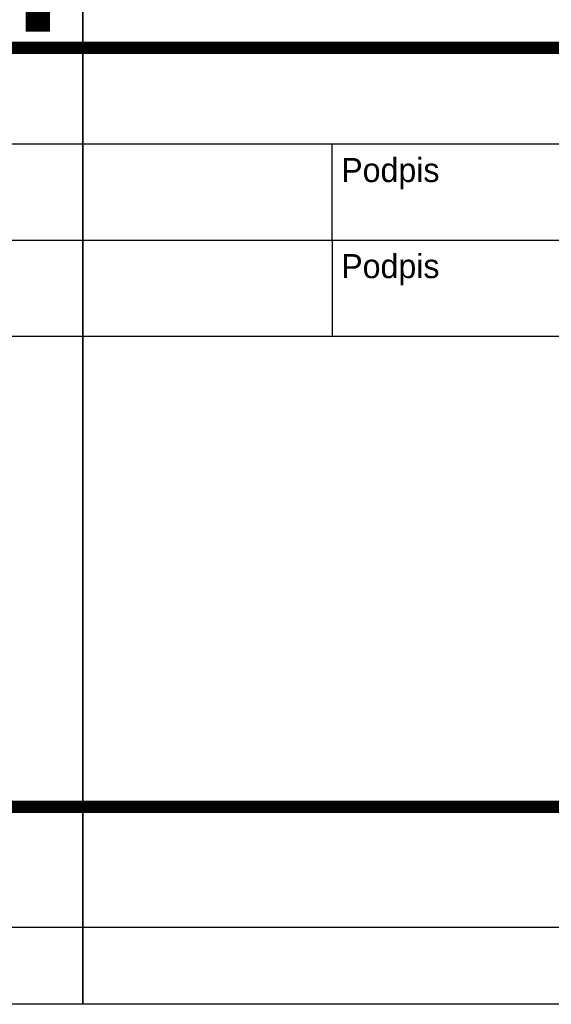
# Model space of a CAD drawing. Header units: millimetres. Extents: x 947 to 1808, y 151 to 525.
# Tile 17 of 27: x 1596 to 1618, y 151 to 191. Entities that reach past the tile are written whole.
import ezdxf
from ezdxf.enums import TextEntityAlignment as Align

# ---------------------------------------------------------------- set-up
doc = ezdxf.new("R2010")
doc.units = ezdxf.units.MM
doc.header["$LTSCALE"] = 15
doc.styles.add('ROMAND', font='romand.shx')

# ---------------------------------------------------------------- blocks, each defined once
blk = doc.blocks.new('A3-grafiko')
for p, q in [((97.686, 32.601), (235.686, 32.601)), ((214.535, 28.601), (214.535, 32.601)), ((97.686, 28.601), (235.686, 28.601)), ((214.535, 28.601), (214.535, 24.601)), ((97.686, 24.601), (235.686, 24.601))]:
    blk.add_line(p, q)
at = {"color": 5, "linetype": 'Continuous'}
blk.add_lwpolyline([(0, 0), (410, 0), (410, 287), (0, 287)], close=True, dxfattribs=at)
at = {"const_width": 0.51}
blk.add_lwpolyline([(24, 5), (410, 5), (410, 36.601), (24, 36.601)], close=True, dxfattribs=at)
for p in [(214.918, 31.014), (214.918, 27.014)]:
    blk.add_text('Podpis', height=1).set_placement(p)
at = {"color": 250, "style": 'ROMAND', "width": 0.9}
for tag, p, height in [('OPRACOWAŁ', (37.102, 33.56), 2), ('BRANŻA', (290.245, 33.04), 2.243), ('ZMIANA1', (109.377, 33.461), 2), ('ZMIANA2', (155.377, 33.461), 2), ('ZMIANA3', (201.377, 33.461), 2), ('RODZAJ_DOK', (249.47, 33.04), 2.243), ('NAZWA_ZAKŁADU', (375.799, 32.733), 2.243), ('DATA1', (83.569, 32.976), 2), ('OZN_DOK1', (326.144, 32.248), 2.243), ('SPRAWDZIŁ', (37.102, 29.56), 2), ('ZM1_WPROW', (104.855, 29.7), 2), ('ZM2_WPROW', (150.855, 29.7), 2), ('ZM3_WPROW', (196.855, 29.7), 2), ('DATA', (136.056, 29.294), 2), ('DATA', (182.056, 29.294), 2), ('DATA', (228.056, 29.294), 2), ('DATA2', (83.569, 28.976), 2), ('OZN_DOK2', (326.144, 28.407), 2.243), ('NAZWA_OBIEKTU', (375.799, 28.314), 2.243), ('ZATWIERDZIŁ', (37.102, 25.56), 2), ('ZM1_ZATW', (104.855, 25.7), 2), ('ZM2_ZATW', (150.855, 25.7), 2), ('ZM3_ZATW', (196.855, 25.7), 2), ('DATA', (136.056, 25.294), 2), ('DATA', (182.056, 25.294), 2), ('DATA', (228.056, 25.294), 2), ('DATA3', (83.569, 24.976), 2), ('NAZWA_PRAC', (337.117, 22.562), 2.243), ('OPIS_ZM_1', (98.413, 19.262), 1.5), ('OPIS_ZM_2', (144.413, 19.262), 1.5), ('OPIS_ZM_3', (190.413, 19.262), 1.5), ('OPIS_ZM_1', (98.413, 16.762), 1.5), ('OPIS_ZM_2', (144.413, 16.762), 1.5), ('OPIS_ZM_3', (190.413, 16.762), 1.5), ('144', (401.641, 15.998), 2.243), ('1:1', (368.283, 15.073), 2.243), ('1', (392.026, 15.36), 2.243), ('OPIS_ZM_1', (98.413, 14.262), 1.5), ('OPIS_ZM_2', (144.413, 14.262), 1.5), ('OPIS_ZM_3', (190.413, 14.262), 1.5), ('00', (381.556, 12.667), 2.243), ('A3', (368.283, 6.918), 2.243), ('APLIKACJA', (392.026, 7.205), 2)]:
    blk.add_attdef(tag, p, '', height=height, dxfattribs=at)
at = {"color": 1, "style": 'ROMAND'}
for tag, p, height, width in [('TYTUL_1', (249.411, 28.343), 2.243, 0.9), ('TYTUL_2', (249.411, 25.217), 2.243, 0.9), ('TYTUL_3', (249.411, 22.185), 2.243, 0.9), ('PLIK', (37.723, 6.22), 1.8, 0.8)]:
    blk.add_attdef(tag, p, '', height=height, dxfattribs=dict(at, width=width))
blk.add_attdef('NUMER_RYS', text='', height=2.345, dxfattribs=at).set_placement((403.569, 22.948), align=Align.RIGHT)
at = {"color": 250, "style": 'ROMAND', "width": 0.9, "flags": 2}
for tag, p in [('ZAMAWIAJĄCY', (36.801, 20.951)), ('NR_UMOWY', (36.801, 15.674)), ('NAZWA_PROJEKTU', (36.801, 10.726))]:
    blk.add_attdef(tag, p, '', height=2.243, dxfattribs=at)
at = {"color": 1, "style": 'ROMAND', "width": 0.9}
blk.add_attdef('NR_DOK', text='', height=2.548, dxfattribs=at).set_placement((341.162, 12.857), align=Align.CENTER)

msp = doc.modelspace()

# ---------------------------------------------------------------- linework, layer by layer
at = {"const_width": 1}
msp.add_lwpolyline([(1596.552, 436.395), (1596.552, 190.996)], dxfattribs=at)
at = {"layer": 'Defpoints'}
for points in [[(1388.428, 447.504), (1598.428, 447.504), (1598.428, 150.504), (1388.428, 150.504)], [(1598.428, 447.504), (1808.428, 447.504), (1808.428, 150.504), (1598.428, 150.504)]]:
    msp.add_lwpolyline(points, close=True, dxfattribs=at)

# ---------------------------------------------------------------- block references
msp.add_blockref('A3-grafiko', (1394.26, 153.721))

doc.saveas('drawing.dxf')
